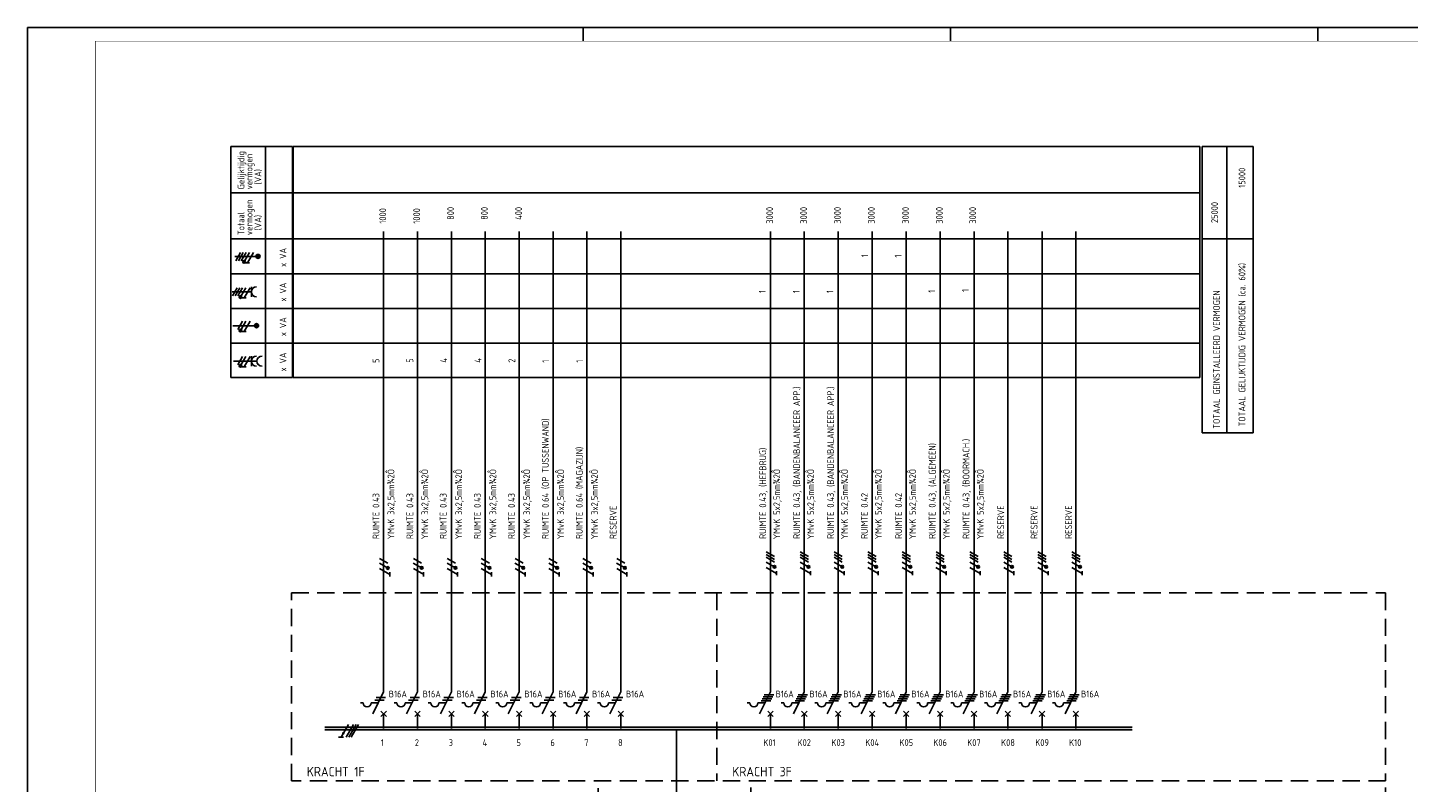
# Model space of a CAD drawing. Header units: millimetres. Extents: x 0 to 841, y 0 to 594.
# Tile 2 of 4: x 0 to 509, y 315 to 594. Entities that reach past the tile are written whole.
import ezdxf
from ezdxf.enums import TextEntityAlignment as Align

# ---------------------------------------------------------------- set-up
doc = ezdxf.new("R2010")
doc.units = ezdxf.units.MM
doc.linetypes.add('HIDDEN', pattern=[9.525, 6.35, -3.175])
doc.layers.get('0').update_dxf_attribs({"linetype": 'CONTINUOUS'})
for name, color, linetype in [('1', 7, 'CONTINUOUS'), ('40', 1, 'CONTINUOUS'), ('70', 1, 'CONTINUOUS'), ('71', 2, 'CONTINUOUS'), ('73', 4, 'CONTINUOUS'), ('EL$2B---_KADER', 4, 'CONTINUOUS'), ('LIJN018', 210, 'CONTINUOUS'), ('LIJN025', 10, 'CONTINUOUS'), ('LIJN035', 50, 'CONTINUOUS'), ('LIJN050', 90, 'CONTINUOUS'), ('TEKST25', 10, 'CONTINUOUS'), ('TEKST35', 50, 'CONTINUOUS'), ('TEKST50', 90, 'CONTINUOUS')]:
    doc.layers.add(name, color=color, linetype=linetype)
doc.styles.add('5_0', font='iso.shx')
doc.styles.add('ISO', font='ISO.SHX')
doc.styles.add('NEN', font='iso.shx')
doc.styles.add('ROMAND', font='romand')

# ---------------------------------------------------------------- blocks, each defined once
blk = doc.blocks.new('A1')
at = {"layer": 'LIJN025'}
for p, q in [((205, 589), (205, 594)), ((340.5, 589), (340.5, 594)), ((476, 589), (476, 594))]:
    blk.add_line(p, q, dxfattribs=at)
blk.add_lwpolyline([(0, 0), (0, 594), (841, 594), (841, 0)], close=True, dxfattribs=at)
at = {"layer": 'LIJN050', "const_width": 0.2}
blk.add_lwpolyline([(836, 5), (836, 589), (25, 589), (25, 5)], close=True, dxfattribs=at)
at = {"layer": 'TEKST25', "style": 'ROMAND', "width": 2.899115}
blk.add_attdef('STATUS', text='', height=2.5, dxfattribs=at).set_placement((795, 71.5), (834, 71.5), align=Align.FIT)
at = {"layer": 'TEKST25', "style": 'ISO'}
for tag, p in [('E', (796.25, 66)), ('NAAM-E', (807.75, 66)), ('DATUM-E', (826, 66)), ('D', (796.25, 61)), ('NAAM-D', (807.75, 61)), ('DATUM-D', (826, 61)), ('C', (796.25, 56)), ('NAAM-C', (807.75, 56)), ('DATUM-C', (826, 56)), ('B', (796.25, 51)), ('NAAM-B', (807.75, 51)), ('DATUM-B', (826, 51)), ('A', (796.25, 46)), ('NAAM-A', (807.75, 46)), ('DATUM-A', (826, 46))]:
    blk.add_attdef(tag, text='', height=2.5, dxfattribs=at).set_placement(p, align=Align.CENTER)
for tag, p in [('DATUM', (673.75, 36.25)), ('SCHAAL', (709, 36.25)), ('GETEKEND', (739.25, 36.25)), ('GECONTOL.', (774, 36.25)), ('FORMAAT', (804.25, 28.25))]:
    blk.add_attdef(tag, p, '', height=2.5, dxfattribs=at)
at = {"layer": 'TEKST35', "style": 'ISO'}
for tag, p in [('PROJECT', (675.5, 72.5)), ('PLAATS', (675.5, 63.5)), ('INSTALLATIE-REGEL1', (675.5, 52.5)), ('INSTALLATIE-REGEL2', (675.5, 43.5))]:
    blk.add_attdef(tag, p, '', height=4, dxfattribs=at)
blk.add_attdef('PROJ.NR.', text='', height=4, dxfattribs=at).set_placement((822, 23), align=Align.CENTER)
at = {"layer": 'TEKST50', "style": 'ISO'}
blk.add_attdef('FILE-NAAM', text='', height=5, dxfattribs=at).set_placement((814.5, 7.5), align=Align.CENTER)
blk = doc.blocks.new('TTOTVERM')
at = {"layer": '40', "style": 'NEN'}
for s, p in [('TOTAAL GELIJKTIJDIG VERMOGEN (ca. 60%)', (15.91, -76.18)), ('TOTAAL GEINSTALLEERD VERMOGEN', (6.52, -81.68))]:
    blk.add_text(s, height=2.5, rotation=90, dxfattribs=at).set_placement(p, align=Align.CENTER)

msp = doc.modelspace()

# ---------------------------------------------------------------- linework, layer by layer
at = {"color": 10}
for p, q in [((118.37, 336.89), (115.67, 332.21)), ((120.25, 336.89), (117.54, 332.21)), ((121.19, 336.89), (118.48, 332.21)), ((121.19, 336.89), (118.48, 332.21)), ((122.12, 336.89), (119.42, 332.21)), ((116.6, 332.21), (114.73, 332.21))]:
    msp.add_line(p, q, dxfattribs=at)
msp.add_line((121.19, 336.89), (118.48, 332.21))
at = {"color": 10, "const_width": 0.469}
msp.add_lwpolyline([(116.68, 333.49, 1), (116.28, 333.73, 1)], format="xyb", close=True, dxfattribs=at)
at = {"layer": '1', "color": 1}
for p, q in [((78.57, 511.02), (76.82, 507.98)), ((79.57, 511.02), (77.82, 507.98)), ((80.57, 511.02), (78.82, 507.98)), ((81.82, 511.02), (80.1, 508.03)), ((83.32, 511.02), (81.14, 507.23)), ((77.3, 498.02), (75.55, 494.98)), ((78.3, 498.02), (76.55, 494.98)), ((79.3, 498.02), (77.55, 494.98)), ((80.55, 498.02), (78.83, 495.03)), ((82.05, 498.02), (79.87, 494.23)), ((79.3, 485.62), (77.55, 482.58)), ((80.55, 485.62), (78.83, 482.63)), ((82.05, 485.62), (79.87, 481.83)), ((79.3, 472.62), (77.55, 469.58)), ((80.55, 472.62), (78.83, 469.63)), ((82.05, 472.62), (79.87, 468.83)), ((132.87, 396.33), (129.83, 398.08)), ((145.37, 396.37), (142.33, 398.12)), ((157.87, 396.37), (154.83, 398.12)), ((170.37, 396.37), (167.33, 398.12)), ((182.87, 396.37), (179.83, 398.12)), ((195.37, 396.37), (192.33, 398.12)), ((207.87, 396.37), (204.83, 398.12)), ((220.37, 396.37), (217.33, 398.12)), ((275.56, 398.77), (272.53, 400.52)), ((275.56, 397.77), (272.53, 399.52)), ((275.56, 396.77), (272.53, 398.52)), ((288.06, 398.77), (285.03, 400.52)), ((288.06, 397.77), (285.03, 399.52)), ((288.06, 396.77), (285.03, 398.52)), ((300.56, 398.77), (297.53, 400.52)), ((300.56, 397.77), (297.53, 399.52)), ((300.56, 396.77), (297.53, 398.52)), ((313.06, 398.77), (310.03, 400.52)), ((313.06, 397.77), (310.03, 399.52)), ((313.06, 396.77), (310.03, 398.52)), ((325.66, 398.77), (322.63, 400.52)), ((325.66, 397.77), (322.63, 399.52)), ((325.66, 396.77), (322.63, 398.52)), ((338.16, 398.77), (335.13, 400.52)), ((338.16, 397.77), (335.13, 399.52)), ((338.16, 396.77), (335.13, 398.52)), ((350.66, 398.77), (347.63, 400.52)), ((350.66, 397.77), (347.63, 399.52)), ((350.66, 396.77), (347.63, 398.52)), ((363.16, 398.77), (360.13, 400.52)), ((363.16, 397.77), (360.13, 399.52)), ((363.16, 396.77), (360.13, 398.52)), ((375.76, 398.77), (372.73, 400.52)), ((375.76, 397.77), (372.73, 399.52)), ((375.76, 396.77), (372.73, 398.52)), ((388.26, 398.77), (385.23, 400.52)), ((388.26, 397.77), (385.23, 399.52)), ((388.26, 396.77), (385.23, 398.52)), ((132.79, 394.6), (129.8, 396.33)), ((133.62, 392.17), (129.83, 394.35)), ((145.29, 394.65), (142.3, 396.38)), ((146.12, 392.21), (142.33, 394.4)), ((157.79, 394.65), (154.8, 396.38)), ((158.62, 392.21), (154.83, 394.4)), ((170.29, 394.65), (167.3, 396.38)), ((171.12, 392.21), (167.33, 394.4)), ((182.79, 394.65), (179.8, 396.38)), ((183.62, 392.21), (179.83, 394.4)), ((195.29, 394.65), (192.3, 396.38)), ((196.12, 392.21), (192.33, 394.4)), ((207.79, 394.65), (204.8, 396.38)), ((208.62, 392.21), (204.83, 394.4)), ((220.29, 394.65), (217.3, 396.38)), ((221.12, 392.21), (217.33, 394.4)), ((275.48, 395.05), (272.5, 396.78)), ((276.31, 392.61), (272.52, 394.8)), ((287.98, 395.05), (285, 396.78)), ((288.81, 392.61), (285.02, 394.8)), ((300.48, 395.05), (297.5, 396.78)), ((301.31, 392.61), (297.52, 394.8)), ((312.98, 395.05), (310, 396.78)), ((313.81, 392.61), (310.02, 394.8)), ((325.58, 395.05), (322.6, 396.78)), ((326.41, 392.61), (322.62, 394.8)), ((338.08, 395.05), (335.1, 396.78)), ((338.91, 392.61), (335.12, 394.8)), ((350.58, 395.05), (347.6, 396.78)), ((351.41, 392.61), (347.62, 394.8)), ((363.08, 395.05), (360.1, 396.78)), ((363.91, 392.61), (360.12, 394.8)), ((375.68, 395.05), (372.7, 396.78)), ((376.51, 392.61), (372.72, 394.8)), ((388.18, 395.05), (385.2, 396.78)), ((389.01, 392.61), (385.22, 394.8))]:
    msp.add_line(p, q, dxfattribs=at)
at = {"layer": '1', "color": 2}
for p, q in [((127.33, 340.81), (131.35, 348.85)), ((139.83, 340.81), (143.85, 348.85)), ((152.33, 340.81), (156.35, 348.85)), ((164.83, 340.81), (168.85, 348.85)), ((177.33, 340.81), (181.35, 348.85)), ((189.83, 340.81), (193.85, 348.85)), ((202.33, 340.81), (206.35, 348.85)), ((214.83, 340.81), (218.85, 348.85)), ((270.03, 340.81), (274.05, 348.85)), ((282.53, 340.81), (286.55, 348.85)), ((295.03, 340.81), (299.05, 348.85)), ((307.53, 340.81), (311.55, 348.85)), ((320.13, 340.81), (324.15, 348.85)), ((332.63, 340.81), (336.65, 348.85)), ((345.13, 340.81), (349.15, 348.85)), ((357.63, 340.81), (361.65, 348.85)), ((370.23, 340.81), (374.25, 348.85)), ((382.73, 340.81), (386.75, 348.85)), ((122.75, 344.81), (123.75, 344.81)), ((126.75, 344.81), (129.33, 344.81)), ((135.25, 344.81), (136.25, 344.81)), ((139.25, 344.81), (141.83, 344.81)), ((147.75, 344.81), (148.75, 344.81)), ((151.75, 344.81), (154.33, 344.81)), ((160.25, 344.81), (161.25, 344.81)), ((164.25, 344.81), (166.83, 344.81)), ((172.75, 344.81), (173.75, 344.81)), ((176.75, 344.81), (179.33, 344.81)), ((185.25, 344.81), (186.25, 344.81)), ((189.25, 344.81), (191.83, 344.81)), ((197.75, 344.81), (198.75, 344.81)), ((201.75, 344.81), (204.33, 344.81)), ((210.25, 344.81), (211.25, 344.81)), ((214.25, 344.81), (216.83, 344.81)), ((265.45, 344.81), (266.45, 344.81)), ((269.45, 344.81), (272.03, 344.81)), ((277.95, 344.81), (278.95, 344.81)), ((281.95, 344.81), (284.53, 344.81)), ((290.45, 344.81), (291.45, 344.81)), ((294.45, 344.81), (297.03, 344.81)), ((302.95, 344.81), (303.95, 344.81)), ((306.95, 344.81), (309.53, 344.81)), ((315.55, 344.81), (316.55, 344.81)), ((319.55, 344.81), (322.13, 344.81)), ((328.05, 344.81), (329.05, 344.81)), ((332.05, 344.81), (334.63, 344.81)), ((340.55, 344.81), (341.55, 344.81)), ((344.55, 344.81), (347.13, 344.81)), ((353.05, 344.81), (354.05, 344.81)), ((357.05, 344.81), (359.63, 344.81)), ((365.65, 344.81), (366.65, 344.81)), ((369.65, 344.81), (372.23, 344.81)), ((378.15, 344.81), (379.15, 344.81)), ((382.15, 344.81), (384.73, 344.81))]:
    msp.add_line(p, q, dxfattribs=at)
at = {"layer": '1', "color": 1}
for centre in [(79.85, 507.59), (78.58, 494.59), (78.58, 482.19), (78.58, 469.19), (132.87, 394.58), (145.37, 394.62), (157.87, 394.62), (170.37, 394.62), (182.87, 394.62), (195.37, 394.62), (207.87, 394.62), (220.37, 394.62), (275.56, 395.02), (288.06, 395.02), (300.56, 395.02), (313.06, 395.02), (325.66, 395.02), (338.16, 395.02), (350.66, 395.02), (363.16, 395.02), (375.76, 395.02), (388.26, 395.02)]:
    msp.add_circle(centre, 0.5, dxfattribs=at)
at = {"layer": '1', "color": 2}
for centre in [(125.25, 344.81), (137.75, 344.81), (150.25, 344.81), (162.75, 344.81), (175.25, 344.81), (187.75, 344.81), (200.25, 344.81), (212.75, 344.81), (267.95, 344.81), (280.45, 344.81), (292.95, 344.81), (305.45, 344.81), (318.05, 344.81), (330.55, 344.81), (343.05, 344.81), (355.55, 344.81), (368.15, 344.81), (380.65, 344.81)]:
    msp.add_arc(centre, 1.5, 180, 0, dxfattribs=at)
at = {"layer": '70'}
for p, q in [((81.91, 507.23), (80.36, 507.23)), ((80.64, 494.23), (79.09, 494.23)), ((80.64, 481.83), (79.09, 481.83)), ((80.64, 468.83), (79.09, 468.83)), ((133.61, 391.45), (133.61, 393.01)), ((146.11, 391.5), (146.11, 393.05)), ((158.61, 391.5), (158.61, 393.05)), ((171.11, 391.5), (171.11, 393.05)), ((183.61, 391.5), (183.61, 393.05)), ((196.11, 391.5), (196.11, 393.05)), ((208.61, 391.5), (208.61, 393.05)), ((221.11, 391.5), (221.11, 393.05)), ((276.3, 391.9), (276.3, 393.45)), ((288.8, 391.9), (288.8, 393.45)), ((301.3, 391.9), (301.3, 393.45)), ((313.8, 391.9), (313.8, 393.45)), ((326.4, 391.9), (326.4, 393.45)), ((338.9, 391.9), (338.9, 393.45)), ((351.4, 391.9), (351.4, 393.45)), ((363.9, 391.9), (363.9, 393.45)), ((376.5, 391.9), (376.5, 393.45)), ((389, 391.9), (389, 393.45)), ((128.58, 346.81), (132.08, 346.81)), ((141.08, 346.81), (144.58, 346.81)), ((153.58, 346.81), (157.08, 346.81)), ((166.08, 346.81), (169.58, 346.81)), ((178.58, 346.81), (182.08, 346.81)), ((191.08, 346.81), (194.58, 346.81)), ((203.58, 346.81), (207.08, 346.81)), ((216.08, 346.81), (219.58, 346.81)), ((271.4, 347.06), (274.9, 347.06)), ((271.78, 347.81), (275.28, 347.81)), ((283.9, 347.06), (287.4, 347.06)), ((284.28, 347.81), (287.78, 347.81)), ((296.4, 347.06), (299.9, 347.06)), ((296.78, 347.81), (300.28, 347.81)), ((308.9, 347.06), (312.4, 347.06)), ((309.28, 347.81), (312.78, 347.81)), ((321.5, 347.06), (325, 347.06)), ((321.88, 347.81), (325.38, 347.81)), ((334, 347.06), (337.5, 347.06)), ((334.38, 347.81), (337.88, 347.81)), ((346.5, 347.06), (350, 347.06)), ((346.88, 347.81), (350.38, 347.81)), ((359, 347.06), (362.5, 347.06)), ((359.38, 347.81), (362.88, 347.81)), ((371.6, 347.06), (375.1, 347.06)), ((371.98, 347.81), (375.48, 347.81)), ((384.1, 347.06), (387.6, 347.06)), ((384.48, 347.81), (387.98, 347.81)), ((128.08, 345.81), (131.58, 345.81)), ((140.58, 345.81), (144.08, 345.81)), ((153.08, 345.81), (156.58, 345.81)), ((165.58, 345.81), (169.08, 345.81)), ((178.08, 345.81), (181.58, 345.81)), ((190.58, 345.81), (194.08, 345.81)), ((203.08, 345.81), (206.58, 345.81)), ((215.58, 345.81), (219.08, 345.81)), ((270.65, 345.56), (274.15, 345.56)), ((271.03, 346.31), (274.53, 346.31)), ((283.15, 345.56), (286.65, 345.56)), ((283.53, 346.31), (287.03, 346.31)), ((295.65, 345.56), (299.15, 345.56)), ((296.03, 346.31), (299.53, 346.31)), ((308.15, 345.56), (311.65, 345.56)), ((308.53, 346.31), (312.03, 346.31)), ((320.75, 345.56), (324.25, 345.56)), ((321.13, 346.31), (324.63, 346.31)), ((333.25, 345.56), (336.75, 345.56)), ((333.63, 346.31), (337.13, 346.31)), ((345.75, 345.56), (349.25, 345.56)), ((346.13, 346.31), (349.63, 346.31)), ((358.25, 345.56), (361.75, 345.56)), ((358.63, 346.31), (362.13, 346.31)), ((370.85, 345.56), (374.35, 345.56)), ((371.23, 346.31), (374.73, 346.31)), ((383.35, 345.56), (386.85, 345.56)), ((383.73, 346.31), (387.23, 346.31))]:
    msp.add_line(p, q, dxfattribs=at)
at = {"layer": '70', "const_width": 0.5}
for points in [[(79.6, 507.59, 1), (80.1, 507.59, 1)], [(78.33, 494.59, 1), (78.83, 494.59, 1)], [(78.33, 482.19, 1), (78.83, 482.19, 1)], [(78.33, 469.19, 1), (78.83, 469.19, 1)], [(132.87, 394.83, 1), (132.87, 394.33, 1)], [(145.37, 394.87, 1), (145.37, 394.37, 1)], [(157.87, 394.87, 1), (157.87, 394.37, 1)], [(170.37, 394.87, 1), (170.37, 394.37, 1)], [(182.87, 394.87, 1), (182.87, 394.37, 1)], [(195.37, 394.87, 1), (195.37, 394.37, 1)], [(207.87, 394.87, 1), (207.87, 394.37, 1)], [(220.37, 394.87, 1), (220.37, 394.37, 1)], [(275.56, 395.27, 1), (275.56, 394.77, 1)], [(288.06, 395.27, 1), (288.06, 394.77, 1)], [(300.56, 395.27, 1), (300.56, 394.77, 1)], [(313.06, 395.27, 1), (313.06, 394.77, 1)], [(325.66, 395.27, 1), (325.66, 394.77, 1)], [(338.16, 395.27, 1), (338.16, 394.77, 1)], [(350.66, 395.27, 1), (350.66, 394.77, 1)], [(363.16, 395.27, 1), (363.16, 394.77, 1)], [(375.76, 395.27, 1), (375.76, 394.77, 1)], [(388.26, 395.27, 1), (388.26, 394.77, 1)]]:
    msp.add_lwpolyline(points, format="xyb", close=True, dxfattribs=at)
at = {"layer": '71'}
for p, q in [((75.51, 496.49), (82.6, 496.49)), ((82.6, 494.61), (82.6, 498.37)), ((76, 470.91), (84.6, 470.91)), ((82.6, 469.03), (82.6, 472.79)), ((130.35, 339.81), (132.35, 341.81)), ((132.35, 339.81), (130.35, 341.81)), ((142.85, 339.81), (144.85, 341.81)), ((144.85, 339.81), (142.85, 341.81)), ((155.35, 339.81), (157.35, 341.81)), ((157.35, 339.81), (155.35, 341.81)), ((167.85, 339.81), (169.85, 341.81)), ((169.85, 339.81), (167.85, 341.81)), ((180.35, 339.81), (182.35, 341.81)), ((182.35, 339.81), (180.35, 341.81)), ((194.85, 339.81), (192.85, 341.81)), ((192.85, 339.81), (194.85, 341.81)), ((205.35, 339.81), (207.35, 341.81)), ((207.35, 339.81), (205.35, 341.81)), ((217.85, 339.81), (219.85, 341.81)), ((219.85, 339.81), (217.85, 341.81)), ((275.05, 339.81), (273.05, 341.81)), ((273.05, 339.81), (275.05, 341.81)), ((285.55, 339.81), (287.55, 341.81)), ((287.55, 339.81), (285.55, 341.81)), ((298.05, 339.81), (300.05, 341.81)), ((300.05, 339.81), (298.05, 341.81)), ((310.55, 339.81), (312.55, 341.81)), ((312.55, 339.81), (310.55, 341.81)), ((323.15, 339.81), (325.15, 341.81)), ((325.15, 339.81), (323.15, 341.81)), ((335.65, 339.81), (337.65, 341.81)), ((337.65, 339.81), (335.65, 341.81)), ((348.15, 339.81), (350.15, 341.81)), ((350.15, 339.81), (348.15, 341.81)), ((360.65, 339.81), (362.65, 341.81)), ((362.65, 339.81), (360.65, 341.81)), ((373.25, 339.81), (375.25, 341.81)), ((375.25, 339.81), (373.25, 341.81)), ((385.75, 339.81), (387.75, 341.81)), ((387.75, 339.81), (385.75, 341.81))]:
    msp.add_line(p, q, dxfattribs=at)
for centre, radius in [((85, 509.58), 0.75), ((85, 509.58), 0.5), ((85, 509.58), 0.25), ((84.43, 484), 0.75), ((84.43, 484), 0.5), ((84.43, 484), 0.25)]:
    msp.add_circle(centre, radius, dxfattribs=at)
for centre in [(84.48, 496.49), (84.48, 470.91), (86.48, 470.91)]:
    msp.add_arc(centre, 1.88, 90, 270, dxfattribs=at)
at = {"layer": '73'}
for p, q in [((109.62, 335.83), (407.48, 335.83)), ((109.62, 334.83), (407.48, 334.83))]:
    msp.add_line(p, q, dxfattribs=at)
msp.add_solid([(407.48, 334.83), (407.48, 335.83), (109.62, 334.83), (109.62, 335.83)], dxfattribs=at)
at = {"layer": 'LIJN018', "color": 9, "linetype": 'Continuous'}
for p, q in [((98.01, 550.08), (432.42, 550.08)), ((98.01, 464.83), (98.01, 550.08)), ((98.01, 533.08), (432.42, 533.08)), ((98.01, 516.11), (432.42, 516.11)), ((98.01, 503.11), (432.42, 503.11)), ((98.01, 490.33), (432.42, 490.33)), ((98.01, 477.53), (432.42, 477.53)), ((98.01, 464.83), (432.42, 464.83))]:
    msp.add_line(p, q, dxfattribs=at)
at = {"layer": 'LIJN018', "color": 9}
msp.add_line((432.42, 464.83), (432.42, 550.08), dxfattribs=at)
at = {"layer": 'LIJN025', "linetype": 'Continuous'}
for p, q in [((75.03, 464.83), (75.03, 550.08)), ((75.03, 550.08), (97.71, 550.08)), ((87.71, 464.83), (87.71, 550.08)), ((97.71, 464.83), (97.71, 550.08)), ((433.29, 444.49), (433.29, 550.11)), ((433.29, 550.11), (452.08, 550.11)), ((442.46, 444.66), (442.46, 549.95)), ((452.08, 444.49), (452.08, 550.11)), ((75.03, 533.08), (97.71, 533.08)), ((75.03, 516.11), (97.71, 516.11)), ((433.29, 516.11), (452.08, 516.11)), ((75.03, 503.11), (97.71, 503.11)), ((75.03, 490.34), (97.71, 490.34)), ((75.03, 477.53), (97.71, 477.53)), ((75.03, 464.83), (97.71, 464.83)), ((433.29, 444.49), (452.08, 444.49))]:
    msp.add_line(p, q, dxfattribs=at)
at = {"layer": 'LIJN025', "linetype": 'HIDDEN'}
for p, q in [((97.35, 385.4), (501, 385.4)), ((97.35, 316), (97.35, 385.4)), ((254.3, 385.4), (254.3, 316)), ((501, 385.4), (501, 316)), ((501, 316), (97.35, 316)), ((210.45, 259.33), (210.45, 316)), ((266.78, 183.35), (266.78, 316)), ((501, 183.35), (501, 316))]:
    msp.add_line(p, q, dxfattribs=at)
at = {"layer": 'LIJN035'}
for p, q in [((131.35, 348.85), (131.35, 518.8)), ((143.85, 348.85), (143.85, 518.8)), ((156.35, 348.85), (156.35, 518.8)), ((168.85, 348.85), (168.85, 518.8)), ((181.35, 348.85), (181.35, 518.8)), ((193.85, 348.85), (193.85, 518.8)), ((206.35, 348.85), (206.35, 518.8)), ((218.85, 348.85), (218.85, 518.8)), ((274.05, 348.85), (274.05, 518.8)), ((286.55, 348.85), (286.55, 518.8)), ((299.05, 348.85), (299.05, 518.8)), ((311.55, 348.85), (311.55, 518.8)), ((324.15, 348.85), (324.15, 518.8)), ((336.65, 348.85), (336.65, 518.8)), ((349.15, 348.85), (349.15, 518.8)), ((361.65, 348.85), (361.65, 518.8)), ((374.25, 348.85), (374.25, 518.8)), ((386.75, 348.85), (386.75, 518.8)), ((84.5, 509.58), (76.43, 509.58)), ((83.93, 484), (75.73, 484)), ((131.35, 335.4), (131.35, 340.9)), ((143.85, 335.4), (143.85, 340.9)), ((156.35, 335.4), (156.35, 340.9)), ((168.85, 335.4), (168.85, 340.9)), ((181.35, 335.4), (181.35, 340.9)), ((193.85, 335.4), (193.85, 340.9)), ((206.35, 335.4), (206.35, 340.9)), ((218.85, 335.4), (218.85, 340.9)), ((274.05, 335.4), (274.05, 340.9)), ((286.55, 335.4), (286.55, 340.9)), ((299.05, 335.4), (299.05, 340.9)), ((311.55, 335.4), (311.55, 340.9)), ((324.15, 335.4), (324.15, 340.9)), ((336.65, 335.4), (336.65, 340.9)), ((349.15, 335.4), (349.15, 340.9)), ((361.65, 335.4), (361.65, 340.9)), ((374.25, 335.4), (374.25, 340.9)), ((386.75, 335.4), (386.75, 340.9))]:
    msp.add_line(p, q, dxfattribs=at)
at = {"layer": 'LIJN035', "color": 90}
msp.add_line((239.4, 302.92), (239.4, 334.9), dxfattribs=at)

# ---------------------------------------------------------------- block references
at = {"layer": 'EL$2B---_KADER'}
msp.add_blockref('A1', (0, 0), dxfattribs=at)
at = {"layer": 'LIJN025'}
msp.add_blockref('TTOTVERM', (433.35, 553.17), dxfattribs=at)

# ---------------------------------------------------------------- texts
at = {"layer": '40', "linetype": 'Continuous', "style": 'NEN'}
for s, p in [('Gelijktijdig', (79.96, 534.33)), ('vermogen', (82.96, 534.33)), ('(VA)', (86.21, 536.08)), ('vermogen', (82.96, 517.41)), ('Totaal', (79.96, 517.41)), ('(VA)', (86.21, 519.16)), ('x VA', (95.46, 505.67)), ('x VA', (95.46, 492.89)), ('x VA', (95.46, 480.11)), ('x VA', (95.46, 467.09))]:
    msp.add_text(s, height=2.5, rotation=90, dxfattribs=at).set_placement(p)
at = {"layer": '40', "style": 'NEN'}
for s, p in [('15000', (449.27, 538.6)), ('25000', (439.15, 525.78))]:
    msp.add_text(s, height=2.5, rotation=90, dxfattribs=at).set_placement(p, align=Align.CENTER)
for s, p in [('1000', (132.28, 521.64)), ('1000', (144.78, 521.64)), (' 800', (157.28, 521.64)), (' 800', (169.78, 521.64)), (' 400', (182.38, 521.64)), ('3000', (275.03, 521.64)), ('3000', (287.53, 521.64)), ('3000', (300.03, 521.64)), ('3000', (312.53, 521.64)), ('3000', (325.13, 521.64)), ('3000', (337.63, 521.64)), ('3000', (349.93, 521.64)), ('1', (310.08, 509.24)), ('1', (322.43, 509.14)), ('1', (272.33, 496.04)), ('1', (284.83, 496.04)), ('1', (297.23, 496.04)), ('1', (334.83, 496.14)), ('1', (347.23, 496.44)), ('5', (129.78, 470.24)), ('5', (142.28, 470.34)), ('4', (154.78, 470.34)), ('4', (167.38, 470.34)), ('2', (179.88, 470.34)), ('1', (192.38, 470.34)), ('1', (204.88, 470.34)), ('RUIMTE 0.43, (BANDENBALANCEER APP.)', (284.98, 405.34)), ('RUIMTE 0.43, (BANDENBALANCEER APP.)', (297.48, 405.34)), ('RUIMTE 0.64 (OP TUSSENWAND)', (192.28, 405.24)), ('RUIMTE 0.43, (BOORMACH.)', (347.48, 405.34)), ('RUIMTE 0.64 (MAGAZIJN)', (204.78, 405.24)), ('RUIMTE 0.43, (HEFBRUG)', (272.48, 405.34)), ('RUIMTE 0.43, (ALGEMEEN)', (334.98, 405.34)), (' YMvK 3x2,5mm¾2Ô', (135.28, 403.74)), (' YMvK 3x2,5mm¾2Ô', (147.78, 403.74)), (' YMvK 3x2,5mm¾2Ô', (160.28, 403.74)), (' YMvK 3x2,5mm¾2Ô', (172.88, 403.74)), (' YMvK 3x2,5mm¾2Ô', (185.38, 403.74)), (' YMvK 3x2,5mm¾2Ô', (197.88, 403.74)), (' YMvK 3x2,5mm¾2Ô', (210.38, 403.74)), (' YMvK 5x2,5mm¾2Ô', (277.63, 403.74)), (' YMvK 5x2,5mm¾2Ô', (290.13, 403.74)), (' YMvK 5x2,5mm¾2Ô', (302.63, 403.74)), (' YMvK 5x2,5mm¾2Ô', (315.13, 403.74)), (' YMvK 5x2,5mm¾2Ô', (327.73, 403.74)), (' YMvK 5x2,5mm¾2Ô', (340.23, 403.74)), (' YMvK 5x2,5mm¾2Ô', (352.73, 403.74)), ('RUIMTE 0.43', (129.78, 405.24)), ('RUIMTE 0.43', (142.28, 405.24)), ('RUIMTE 0.43', (154.58, 405.24)), ('RUIMTE 0.43', (167.18, 405.24)), ('RUIMTE 0.43', (179.78, 405.24)), ('RUIMTE 0.42', (309.98, 405.34)), ('RUIMTE 0.42', (322.58, 405.34)), ('RESERVE', (217.28, 405.24)), ('RESERVE', (360.28, 405.34)), ('RESERVE', (372.58, 405.34)), ('RESERVE', (385.28, 405.34))]:
    msp.add_text(s, height=2.5, rotation=90, dxfattribs=at).set_placement(p)
for p in [(133.26, 346.82), (145.76, 346.82), (158.26, 346.82), (170.76, 346.82), (183.26, 346.82), (195.76, 346.82), (208.26, 346.82), (220.76, 346.82), (275.96, 346.82), (288.46, 346.82), (300.96, 346.82), (313.46, 346.82), (326.06, 346.82), (338.56, 346.82), (351.06, 346.82), (363.56, 346.82), (376.16, 346.82), (388.66, 346.82)]:
    msp.add_text('B16A', height=2.5, dxfattribs=at).set_placement(p)
at = {"layer": 'TEKST25', "style": '5_0'}
for s, p in [('1', (130.35, 328.9)), ('2', (142.85, 328.9)), ('3', (155.35, 328.9)), ('4', (167.85, 328.9)), ('5', (180.35, 328.9)), ('6', (192.85, 328.9)), ('7', (205.35, 328.9)), ('8', (217.85, 328.9)), ('K01', (271.45, 328.9)), ('K02', (284.05, 328.9)), ('K03', (296.55, 328.9)), ('K04', (309.05, 328.9)), ('K05', (321.65, 328.9)), ('K06', (334.15, 328.9)), ('K07', (346.65, 328.9)), ('K08', (359.15, 328.9)), ('K09', (371.75, 328.9)), ('K10', (384.25, 328.9))]:
    msp.add_text(s, height=2.5, dxfattribs=at).set_placement(p)
at = {"layer": 'TEKST35', "linetype": 'HIDDEN', "style": 'ISO'}
for s, p in [('KRACHT 1F', (103.02, 317.69)), ('KRACHT 3F', (259.97, 317.69))]:
    msp.add_text(s, height=3.5, dxfattribs=at).set_placement(p)

doc.saveas('drawing.dxf')
